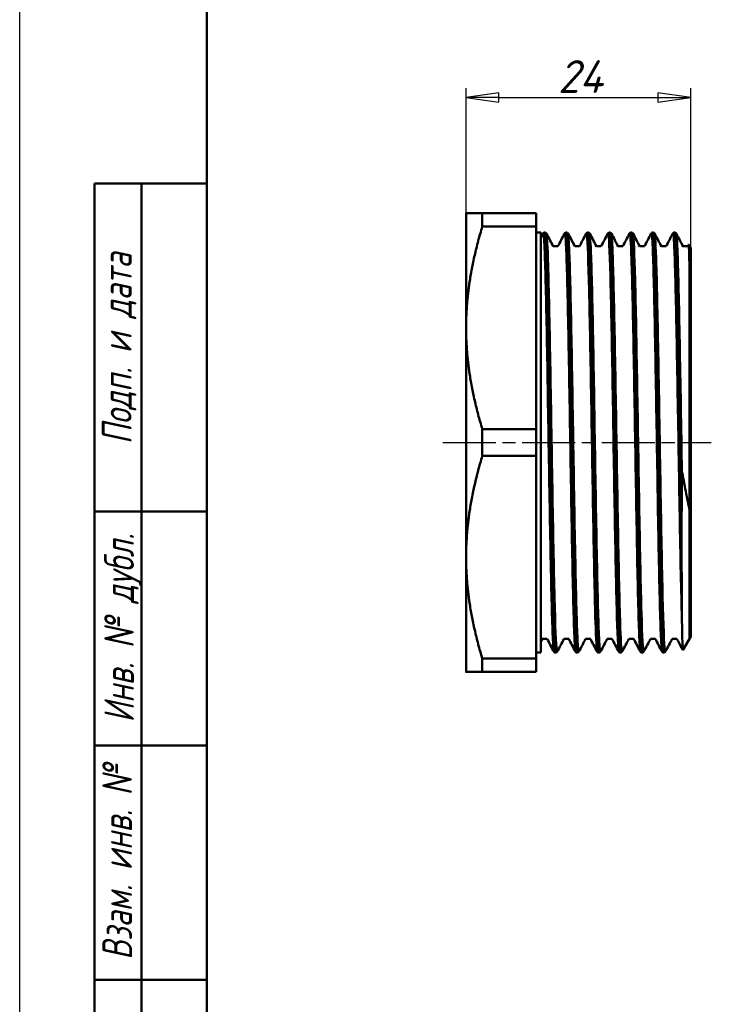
# Model space of a CAD drawing. Header units: millimetres. Extents: x -117 to 734, y -69 to 356.
# Tile 2 of 10: x 0 to 74, y 62 to 168. Entities that reach past the tile are written whole.
import ezdxf
from ezdxf.enums import TextEntityAlignment as Align

# ---------------------------------------------------------------- set-up
doc = ezdxf.new("R2010")
doc.units = ezdxf.units.MM
doc.linetypes.add('CHAIN', pattern=[0.7087, 0.4724, -0.0591, 0.1181, -0.0591])
for name, color, linetype, lineweight in [('Видимые тонкие (ГОСТ)', 7, 'Continuous', 35), ('Видимый контур (ГОСТ)', 7, 'Continuous', 50), ('Кромка (ГОСТ)', 7, 'Continuous', 50), ('Обозначение (ГОСТ)', 7, 'Continuous', 25), ('Осевая линия (ГОСТ)', 7, 'Continuous', 25), ('Размер (ГОСТ)', 7, 'Continuous', 25), ('Эскизная геометрия (ГОСТ)', 7, 'Continuous', 50)]:
    doc.layers.add(name, color=color, linetype=linetype, lineweight=lineweight)
doc.styles.get("Standard").update_dxf_attribs({"font": 'GOST Common Italic.ttf'})
doc.styles.add('Альтернативный текст (ГОСТ)', font='txt', dxfattribs={"width": 0.8})
doc.styles.add('Обычный текст (ГОСТ)', font='GOST Common Italic.ttf')
doc.dimstyles.new('Обычный (ГОСТ)', dxfattribs={"dimtxt": 3.5, "dimasz": 3.5, "dimexe": 1, "dimexo": 0, "dimgap": 0.5, "dimtad": 1, "dimrnd": 1e-08, "dimtxsty": 'Обычный текст (ГОСТ)', "dimblk": 'Filled-1', "dimcen": 0.09, "dimdle": 15, "dimclrd": 256, "dimclre": 256, "dimclrt": 256, "dimazin": 2, "dimtfac": 0.714286, "dimtdec": 3, "dimtmove": 0, "dimatfit": 3, "dimfxl": 1, "dimtolj": 1, "dimlwd": 25, "dimlwe": 25, "dimarcsym": 0})

# ---------------------------------------------------------------- blocks, each defined once
blk = doc.blocks.new('ГОСТ - Доп. графы 1')
at = {"layer": 'Эскизная геометрия (ГОСТ)'}
for p, q in [((-12, 0), (-12, 145)), ((-12, 145), (0, 145)), ((-7, 145), (-7, 0)), ((-12, 110), (-7, 110)), ((-7, 110), (0, 110)), ((-12, 85), (-7, 85)), ((-7, 85), (0, 85)), ((-12, 60), (-7, 60)), ((-7, 60), (0, 60))]:
    blk.add_line(p, q, dxfattribs=at)
at = {"layer": 'Обозначение (ГОСТ)', "char_height": 3.17, "attachment_point": 5, "rotation": 90, "style": 'Альтернативный текст (ГОСТ)'}
for s, insert, width in [('\\fGOST Common|b0|i1;\\H3.1700;Подп. и дата', (-9.37, 127.41), 34.7679), ('\\fGOST Common|b0|i1;\\H3.1700;Инв. № дубл.', (-8.95, 97.55), 24.8438), ('\\fGOST Common|b0|i1;\\H3.1700;Взам. инв. №', (-9.58, 72.53), 24.8669)]:
    blk.add_mtext(s, dxfattribs=dict(at, insert=insert, width=width))
at = {"layer": 'Обозначение (ГОСТ)', "lineweight": 30, "width": 0.8, "flags": 17}
for tag, p in [('Подп._и_дата_2', (-3.53, 127.51)), ('Инв._номер_дубликата', (-3.41, 97.47)), ('Взамен_инв._номера', (-3.46, 72.53)), ('Подп._и_дата_1', (-3.42, 42.35)), ('ИНВЕНТАРНЫЙ_НОМЕР', (-3.33, 12.68))]:
    blk.add_attdef(tag, text='', height=3.17, rotation=90, dxfattribs=at).set_placement(p, align=Align.MIDDLE_CENTER)
blk = doc.blocks.new('Рамки ГОСТ_ граница 297x210')
at = {"layer": 'Кромка (ГОСТ)', "lineweight": 25}
blk.add_line((0, 0), (0, 297), dxfattribs=at)
at = {"layer": 'Кромка (ГОСТ)'}
blk.add_line((20, 292), (20, 5), dxfattribs=at)
blk = doc.blocks.new('Filled-1')
at = {"color": 0}
for p, q in [((0, 0), (-1, 0.143)), ((-1, 0.143), (-1, -0.143)), ((-1, 0), (0, 0)), ((-1, -0.143), (0, 0))]:
    blk.add_line(p, q, dxfattribs=at)
at = {"color": 0, "flags": 128}
blk.add_lwpolyline([(-1, -0.143), (0, 0), (-1, 0.143), (-1, -0.143)], dxfattribs=at)
at = {"color": 0}
blk.add_solid([(-1, -0.143), (0, 0), (-1, 0.143), (-1, -0.143)], dxfattribs=at)
blk = doc.blocks.new('*D9')
at = {"layer": 'Defpoints', "color": 0, "linetype": 'Continuous', "transparency": 16777216}
for p in [(71.69, 159.19), (71.69, 143.08), (47.69, 134.61)]:
    blk.add_point(p, dxfattribs=at)
at = {"layer": 'Размер (ГОСТ)', "linetype": 'Continuous', "lineweight": 25, "transparency": 16777216}
for p, q in [((47.69, 134.61), (47.69, 160.19)), ((71.69, 143.08), (71.69, 160.19)), ((51.19, 159.19), (68.19, 159.19))]:
    blk.add_line(p, q, dxfattribs=at)
at = {"layer": 'Размер (ГОСТ)', "linetype": 'Continuous', "lineweight": 25, "transparency": 16777216, "xscale": 3.5, "yscale": 3.5, "zscale": 3.5, "rotation": 180}
blk.add_blockref('Filled-1', (47.69, 159.19), dxfattribs=at)
at = {"layer": 'Размер (ГОСТ)', "linetype": 'Continuous', "lineweight": 25, "transparency": 16777216, "xscale": 3.5, "yscale": 3.5, "zscale": 3.5}
blk.add_blockref('Filled-1', (71.69, 159.19), dxfattribs=at)
at = {"layer": 'Размер (ГОСТ)', "linetype": 'Continuous', "lineweight": 25, "transparency": 16777216, "insert": (57.5, 163.19), "char_height": 3.5, "attachment_point": 1, "style": 'Обычный текст (ГОСТ)'}
blk.add_mtext('\\A1;24', dxfattribs=at)

msp = doc.modelspace()

# ---------------------------------------------------------------- linework, layer by layer
at = {"layer": 'Видимые тонкие (ГОСТ)'}
for points, knots in [([(57.0388, 100.0714), (57.0062, 100.1328), (56.9736, 100.4533), (56.941, 101.0336), (56.8656, 102.3743), (56.7902, 105.0954), (56.7148, 108.7104), (56.6396, 112.3201), (56.5643, 116.804), (56.489, 121.3628), (56.4134, 125.9414), (56.3378, 130.5741), (56.2622, 134.4278), (56.1869, 138.2677), (56.1116, 141.3165), (56.0363, 143.0298), (55.9852, 144.1909), (55.9342, 144.7349), (55.8831, 144.6415)], [45.58476742, 45.58476742, 45.58476742, 45.58476742, 45.85083914, 45.85083914, 45.85083914, 46.46555742, 46.46555742, 46.46555742, 47.07936037, 47.07936037, 47.07936037, 47.69583823, 47.69583823, 47.69583823, 48.31009686, 48.31009686, 48.31009686, 48.72636008, 48.72636008, 48.72636008, 48.72636008]), ([(57.4493, 100.0678), (57.431, 100.0308), (57.4128, 100.0758), (57.3945, 100.2054), (57.3188, 100.742), (57.2432, 102.7263), (57.1675, 105.8007), (57.092, 108.8687), (57.0165, 113.0077), (56.941, 117.475), (56.8656, 121.9343), (56.7902, 126.6999), (56.7148, 130.9197), (56.6396, 135.1332), (56.5643, 138.7829), (56.489, 141.218), (56.4239, 143.3255), (56.3587, 144.5145), (56.2936, 144.646)], [39.23823422, 39.23823422, 39.23823422, 39.23823422, 39.38715101, 39.38715101, 39.38715101, 40.00426799, 40.00426799, 40.00426799, 40.62008974, 40.62008974, 40.62008974, 41.23480803, 41.23480803, 41.23480803, 41.84861098, 41.84861098, 41.84861098, 42.37982688, 42.37982688, 42.37982688, 42.37982688]), ([(59.3502, 100.0719), (59.302, 100.1679), (59.2537, 100.8311), (59.2055, 102.0376), (59.1298, 103.9309), (59.0541, 107.1501), (58.9784, 111.1149), (58.9027, 115.0753), (58.8271, 119.7606), (58.7515, 124.3279), (58.6759, 128.8905), (58.6004, 133.3136), (58.5248, 136.8032), (58.4493, 140.2894), (58.3739, 142.8273), (58.2984, 143.9622), (58.2638, 144.4827), (58.2292, 144.707), (58.1945, 144.6397)], [39.30158212, 39.30158212, 39.30158212, 39.30158212, 39.6950396, 39.6950396, 39.6950396, 40.31249232, 40.31249232, 40.31249232, 40.92925043, 40.92925043, 40.92925043, 41.54536255, 41.54536255, 41.54536255, 42.16087677, 42.16087677, 42.16087677, 42.44317477, 42.44317477, 42.44317477, 42.44317477]), ([(59.7607, 100.0712), (59.729, 100.0089), (59.6973, 100.1916), (59.6655, 100.6246), (59.5903, 101.6515), (59.515, 104.0814), (59.4398, 107.481), (59.3617, 111.0089), (59.2836, 115.5653), (59.2055, 120.2793), (59.1298, 124.8498), (59.0541, 129.5454), (58.9784, 133.5194), (58.9027, 137.4889), (58.8271, 140.7197), (58.7515, 142.6304), (58.7026, 143.8638), (58.6538, 144.5434), (58.605, 144.6409)], [32.95504892, 32.95504892, 32.95504892, 32.95504892, 33.21375415, 33.21375415, 33.21375415, 33.82744987, 33.82744987, 33.82744987, 34.46429021, 34.46429021, 34.46429021, 35.08174293, 35.08174293, 35.08174293, 35.69850104, 35.69850104, 35.69850104, 36.09664157, 36.09664157, 36.09664157, 36.09664157]), ([(61.6616, 100.0661), (61.5993, 100.1925), (61.537, 101.2822), (61.4747, 103.2241), (61.3992, 105.5768), (61.3237, 109.1693), (61.2482, 113.3574), (61.1728, 117.5435), (61.0973, 122.305), (61.0218, 126.7887), (60.9464, 131.2704), (60.871, 135.4536), (60.7956, 138.5894), (60.7202, 141.7238), (60.6448, 143.7971), (60.5694, 144.4384), (60.5482, 144.6183), (60.5271, 144.6853), (60.5059, 144.6425)], [33.01839681, 33.01839681, 33.01839681, 33.01839681, 33.52657557, 33.52657557, 33.52657557, 34.14223887, 34.14223887, 34.14223887, 34.75761505, 34.75761505, 34.75761505, 35.37271598, 35.37271598, 35.37271598, 35.98755348, 35.98755348, 35.98755348, 36.15998946, 36.15998946, 36.15998946, 36.15998946]), ([(62.0721, 100.0706), (62.0241, 99.9819), (61.976, 100.4563), (61.928, 101.4824), (61.8524, 103.0966), (61.7769, 106.0685), (61.7013, 109.8642), (61.6258, 113.6579), (61.5502, 118.2567), (61.4747, 122.835), (61.3992, 127.411), (61.3237, 131.9451), (61.2482, 135.6242), (61.1728, 139.3015), (61.0973, 142.1074), (61.0218, 143.539), (60.9867, 144.2057), (60.9515, 144.5729), (60.9164, 144.6397)], [26.67186361, 26.67186361, 26.67186361, 26.67186361, 27.06359052, 27.06359052, 27.06359052, 27.67986386, 27.67986386, 27.67986386, 28.29582618, 28.29582618, 28.29582618, 28.91148948, 28.91148948, 28.91148948, 29.52686566, 29.52686566, 29.52686566, 29.81345626, 29.81345626, 29.81345626, 29.81345626]), ([(63.973, 100.0635), (63.9718, 100.0658), (63.9706, 100.0685), (63.9694, 100.0715), (63.8941, 100.2614), (63.8188, 101.8925), (63.7436, 104.6741), (63.6683, 107.4553), (63.593, 111.3735), (63.5178, 115.7304), (63.4425, 120.0866), (63.3673, 124.861), (63.292, 129.2028), (63.2169, 133.5402), (63.1417, 137.4257), (63.0665, 140.1683), (62.9897, 142.9713), (62.9129, 144.5653), (62.8361, 144.6549), (62.8298, 144.6622), (62.8236, 144.6595), (62.8173, 144.6471)], [26.7352115, 26.7352115, 26.7352115, 26.7352115, 26.74514655, 26.74514655, 26.74514655, 27.35899087, 27.35899087, 27.35899087, 27.97273275, 27.97273275, 27.97273275, 28.58637507, 28.58637507, 28.58637507, 29.19938643, 29.19938643, 29.19938643, 29.82589451, 29.82589451, 29.82589451, 29.87680416, 29.87680416, 29.87680416, 29.87680416]), ([(64.3835, 100.0659), (64.3207, 99.9521), (64.258, 100.8163), (64.1952, 102.5736), (64.12, 104.6817), (64.0447, 108.0653), (63.9694, 112.1207), (63.8941, 116.1754), (63.8188, 120.8829), (63.7436, 125.4037), (63.6683, 129.9237), (63.593, 134.2361), (63.5178, 137.5721), (63.4425, 140.9076), (63.3673, 143.2514), (63.292, 144.186), (63.2706, 144.452), (63.2492, 144.6035), (63.2278, 144.6425)], [20.3886783, 20.3886783, 20.3886783, 20.3886783, 20.90044752, 20.90044752, 20.90044752, 21.51439716, 21.51439716, 21.51439716, 22.12824147, 22.12824147, 22.12824147, 22.74198335, 22.74198335, 22.74198335, 23.35562568, 23.35562568, 23.35562568, 23.53027096, 23.53027096, 23.53027096, 23.53027096]), ([(66.2844, 100.0678), (66.2662, 100.1008), (66.248, 100.2153), (66.2298, 100.4129), (66.1544, 101.2318), (66.079, 103.4742), (66.0036, 106.7386), (65.9282, 110.0023), (65.8528, 114.2724), (65.7774, 118.7849), (65.702, 123.2964), (65.6266, 128.0291), (65.5512, 132.1366), (65.4759, 136.2433), (65.4005, 139.7059), (65.3251, 141.9054), (65.2597, 143.8158), (65.1942, 144.7655), (65.1287, 144.6462)], [20.4520262, 20.4520262, 20.4520262, 20.4520262, 20.600431, 20.600431, 20.600431, 21.21545951, 21.21545951, 21.21545951, 21.83035643, 21.83035643, 21.83035643, 22.44512472, 22.44512472, 22.44512472, 23.0597673, 23.0597673, 23.0597673, 23.59361885, 23.59361885, 23.59361885, 23.59361885]), ([(66.6949, 100.0638), (66.6908, 100.0556), (66.6866, 100.0518), (66.6825, 100.0523), (66.607, 100.0617), (66.5316, 101.5211), (66.4561, 104.1691), (66.3807, 106.8166), (66.3053, 110.6397), (66.2298, 114.9539), (66.1544, 119.2672), (66.079, 124.0511), (66.0036, 128.4495), (65.9282, 132.847), (65.8528, 136.8386), (65.7774, 139.71), (65.702, 142.5809), (65.6266, 144.3188), (65.5512, 144.6128), (65.5472, 144.6285), (65.5432, 144.64), (65.5392, 144.6475)], [14.10549299, 14.10549299, 14.10549299, 14.10549299, 14.13921805, 14.13921805, 14.13921805, 14.75451857, 14.75451857, 14.75451857, 15.36968161, 15.36968161, 15.36968161, 15.98471012, 15.98471012, 15.98471012, 16.59960704, 16.59960704, 16.59960704, 17.21437533, 17.21437533, 17.21437533, 17.24708565, 17.24708565, 17.24708565, 17.24708565]), ([(68.5958, 100.0716), (68.5623, 100.1348), (68.5288, 100.4716), (68.4953, 101.0822), (68.4197, 102.459), (68.3441, 105.2212), (68.2685, 108.8722), (68.1929, 112.5222), (68.1173, 117.0433), (68.0417, 121.623), (67.9662, 126.2016), (67.8906, 130.8171), (67.815, 134.6406), (67.7395, 138.4631), (67.664, 141.4759), (67.5884, 143.1382), (67.539, 144.2259), (67.4896, 144.7319), (67.4401, 144.6411)], [14.16884089, 14.16884089, 14.16884089, 14.16884089, 14.44225694, 14.44225694, 14.44225694, 15.05876455, 15.05876455, 15.05876455, 15.67511079, 15.67511079, 15.67511079, 16.29129866, 16.29129866, 16.29129866, 16.90733117, 16.90733117, 16.90733117, 17.31043354, 17.31043354, 17.31043354, 17.31043354]), ([(69.0063, 100.0681), (68.9872, 100.0294), (68.9681, 100.0804), (68.949, 100.2235), (68.8734, 100.7908), (68.7978, 102.803), (68.7221, 105.8981), (68.6465, 108.9924), (68.5709, 113.1542), (68.4953, 117.635), (68.4197, 122.1145), (68.3441, 126.8917), (68.2685, 131.1074), (68.1929, 135.3221), (68.1173, 138.9559), (68.0417, 141.3557), (67.978, 143.3786), (67.9143, 144.5166), (67.8506, 144.6456)], [7.82230769, 7.82230769, 7.82230769, 7.82230769, 7.97799608, 7.97799608, 7.97799608, 8.59483553, 8.59483553, 8.59483553, 9.21150755, 9.21150755, 9.21150755, 9.82801516, 9.82801516, 9.82801516, 10.4443614, 10.4443614, 10.4443614, 10.96390034, 10.96390034, 10.96390034, 10.96390034]), ([(70.7809, 101.6029), (70.7023, 103.3485), (70.6237, 106.5568), (70.5451, 110.607), (70.4678, 114.5939), (70.3904, 119.3747), (70.313, 124.0515), (70.2369, 128.6552), (70.1607, 133.1354), (70.0846, 136.6752), (70.0088, 140.1961), (69.9331, 142.7701), (69.8573, 143.9326), (69.8221, 144.4739), (69.7868, 144.708), (69.7515, 144.6395)], [8.22907085, 8.22907085, 8.22907085, 8.22907085, 8.86998607, 8.86998607, 8.86998607, 9.50088699, 9.50088699, 9.50088699, 10.12193008, 10.12193008, 10.12193008, 10.73965244, 10.73965244, 10.73965244, 11.02724823, 11.02724823, 11.02724823, 11.02724823]), ([(70.7809, 119.1711), (70.7023, 123.8872), (70.6237, 128.8154), (70.5451, 133.0023), (70.4678, 137.1238), (70.3904, 140.5059), (70.313, 142.5132), (70.2627, 143.8196), (70.2123, 144.54), (70.162, 144.641)], [2.99832146, 2.99832146, 2.99832146, 2.99832146, 3.63923668, 3.63923668, 3.63923668, 4.27013759, 4.27013759, 4.27013759, 4.68071503, 4.68071503, 4.68071503, 4.68071503])]:
    msp.add_open_spline(points, degree=3, knots=knots, dxfattribs=at)
msp.add_open_spline([(71.6346, 135.3635), (71.6126, 136.3337), (71.5907, 137.2316), (71.5687, 138.0463)], degree=3, dxfattribs=at)
at = {"layer": 'Видимый контур (ГОСТ)'}
for p, q in [((47.6914, 146.8556), (47.6914, 134.6056)), ((49.4234, 145.4223), (49.4234, 146.8556)), ((49.4234, 146.8556), (55.1914, 146.8556)), ((55.1914, 146.8556), (55.1914, 145.4223)), ((49.4234, 145.4223), (55.1914, 145.4223)), ((55.1914, 123.789), (55.1914, 145.4223)), ((55.6914, 144.7756), (55.1914, 144.7756)), ((55.6914, 144.7756), (55.6914, 99.9356)), ((55.6914, 144.2797), (55.8831, 144.6479)), ((56.0787, 144.7756), (56.0981, 144.7756)), ((58.3901, 144.7756), (58.4095, 144.7756)), ((60.7015, 144.7756), (60.7209, 144.7756)), ((63.0129, 144.7756), (63.0323, 144.7756)), ((65.3243, 144.7756), (65.3437, 144.7756)), ((67.6357, 144.7756), (67.6551, 144.7756)), ((69.9471, 144.7756), (69.9665, 144.7756)), ((57.5043, 143.3106), (56.9901, 143.3106)), ((59.8157, 143.3106), (59.3015, 143.3106)), ((62.1271, 143.3106), (61.6129, 143.3106)), ((64.4385, 143.3106), (63.9243, 143.3106)), ((66.7499, 143.3106), (66.2357, 143.3106)), ((69.0613, 143.3106), (68.5471, 143.3106)), ((71.3727, 143.3106), (70.8585, 143.3106)), ((71.3665, 143.3106), (71.4547, 143.4801)), ((71.6914, 143.0821), (71.4612, 143.4807)), ((71.5594, 143.3106), (71.5594, 101.4006)), ((71.6914, 143.0821), (71.5594, 143.3106)), ((71.6914, 127.173), (71.6914, 143.0821)), ((71.6914, 142.8376), (71.6914, 143.0821)), ((47.6914, 134.6056), (47.6914, 110.1056)), ((71.6914, 127.173), (71.6914, 123.4938)), ((49.4234, 120.9223), (49.4234, 123.789)), ((49.4234, 123.789), (55.1914, 123.789)), ((55.1914, 123.789), (55.1914, 120.9223)), ((71.6914, 101.6292), (71.6914, 123.4938)), ((49.4234, 120.9223), (55.1914, 120.9223)), ((55.1914, 99.289), (55.1914, 120.9223)), ((71.6914, 101.6292), (71.6914, 117.423)), ((70.7136, 112.4003), (70.7136, 111.3542)), ((47.6914, 110.1056), (47.6914, 97.8556)), ((55.8344, 101.4006), (55.6914, 101.1261)), ((56.3424, 101.4006), (55.8282, 101.4006)), ((58.6538, 101.4006), (58.1396, 101.4006)), ((60.9652, 101.4006), (60.451, 101.4006)), ((63.2766, 101.4006), (62.7624, 101.4006)), ((65.588, 101.4006), (65.0738, 101.4006)), ((67.8994, 101.4006), (67.3852, 101.4006)), ((70.2108, 101.4006), (69.6966, 101.4006)), ((71.6914, 101.6292), (70.8535, 100.1779)), ((71.6914, 101.6292), (71.5594, 101.4006)), ((55.6914, 99.9356), (55.1914, 99.9356)), ((57.2344, 99.9356), (57.2538, 99.9356)), ((59.5458, 99.9356), (59.5652, 99.9356)), ((61.8572, 99.9356), (61.8766, 99.9356)), ((64.1686, 99.9356), (64.188, 99.9356)), ((66.48, 99.9356), (66.4994, 99.9356)), ((68.7914, 99.9356), (68.8108, 99.9356)), ((49.4234, 97.8556), (49.4234, 99.289)), ((49.4234, 99.289), (55.1914, 99.289)), ((55.1914, 99.289), (55.1914, 97.8556)), ((49.4234, 97.8556), (55.1914, 97.8556))]:
    msp.add_line(p, q, dxfattribs=at)
for points, weights in [([(47.6914, 146.8556), (47.6914, 146.8556), (49.4234, 146.8556)], [1, 1.03618555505, 1.01173739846]), ([(49.4234, 145.4223), (47.6914, 139.7019), (47.6914, 134.6056)], [1.01173739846, 1.03618555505, 1]), ([(47.6914, 134.6056), (47.6914, 129.5093), (49.4234, 123.789)], [1, 1.03618555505, 1.01173739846]), ([(49.4234, 120.9223), (47.6914, 115.2019), (47.6914, 110.1056)], [1.01173739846, 1.03618555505, 1]), ([(47.6914, 110.1056), (47.6914, 105.0093), (49.4234, 99.289)], [1, 1.03618555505, 1.01173739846]), ([(49.4234, 97.8556), (47.6914, 97.8556), (47.6914, 97.8556)], [1.01173739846, 1.03618555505, 1])]:
    msp.add_rational_spline(points, weights, degree=2, dxfattribs=at)
for points, knots in [([(55.8831, 144.6479), (55.892, 144.6648), (55.9037, 144.6859), (55.9442, 144.7252), (55.9628, 144.74), (56.0128, 144.7649), (56.0451, 144.7743), (56.0784, 144.7756)], [0, 0, 0, 0, 0.0358577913, 0.0358577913, 0.0545286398, 0.0545286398, 0.073869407, 0.073869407, 0.073869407, 0.073869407]), ([(56.0784, 144.7684), (56.1047, 144.7717), (56.1309, 144.6059), (56.1571, 144.2673), (56.233, 143.2889), (56.3088, 140.8741), (56.3846, 137.4593), (56.4602, 134.0523), (56.5359, 129.6663), (56.6115, 125.0907), (56.6871, 120.5165), (56.7628, 115.7744), (56.8384, 111.7175), (56.914, 107.6619), (56.9896, 104.3102), (57.0652, 102.2652), (57.1216, 100.7396), (57.178, 99.9466), (57.2344, 99.9404)], [-48.69533371, -48.69533371, -48.69533371, -48.69533371, -48.4813258, -48.4813258, -48.4813258, -47.86305333, -47.86305333, -47.86305333, -47.24618754, -47.24618754, -47.24618754, -46.62950312, -46.62950312, -46.62950312, -46.01299702, -46.01299702, -46.01299702, -45.55309348, -45.55309348, -45.55309348, -45.55309348]), ([(57.254, 99.9425), (57.2049, 99.9445), (57.1559, 100.5382), (57.1068, 101.702), (57.0314, 103.4892), (56.956, 106.6125), (56.8806, 110.5132), (56.8054, 114.4073), (56.7301, 119.058), (56.6549, 123.6366), (56.5798, 128.2087), (56.5046, 132.6877), (56.4295, 136.2774), (56.3541, 139.8802), (56.2786, 142.5702), (56.2032, 143.8661), (56.1682, 144.4683), (56.1331, 144.7682), (56.0981, 144.7675)], [39.26926059, 39.26926059, 39.26926059, 39.26926059, 39.66950942, 39.66950942, 39.66950942, 40.28421516, 40.28421516, 40.28421516, 40.89787076, 40.89787076, 40.89787076, 41.51066279, 41.51066279, 41.51066279, 42.12568268, 42.12568268, 42.12568268, 42.41150082, 42.41150082, 42.41150082, 42.41150082]), ([(56.0983, 144.7756), (56.1446, 144.7738), (56.1878, 144.756), (56.2428, 144.7182), (56.2591, 144.6996), (56.2813, 144.6702), (56.2881, 144.6584), (56.2936, 144.6479)], [0, 0, 0, 0, 0.0268541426, 0.0268541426, 0.0515580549, 0.0515580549, 0.0738326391, 0.0738326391, 0.0738326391, 0.0738326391]), ([(58.1945, 144.6479), (58.2034, 144.6648), (58.2151, 144.6859), (58.2556, 144.7252), (58.2742, 144.74), (58.3242, 144.7649), (58.3565, 144.7743), (58.3898, 144.7756)], [0, 0, 0, 0, 0.0358577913, 0.0358577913, 0.0545286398, 0.0545286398, 0.073869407, 0.073869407, 0.073869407, 0.073869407]), ([(58.3898, 144.7734), (58.4014, 144.7751), (58.413, 144.7431), (58.4246, 144.6767), (58.5001, 144.2452), (58.5755, 142.3634), (58.651, 139.3682), (58.7264, 136.3738), (58.8019, 132.2808), (58.8773, 127.822), (58.9527, 123.3643), (59.0281, 118.562), (59.1036, 114.2746), (59.179, 109.9882), (59.2544, 106.2365), (59.3298, 103.6907), (59.4018, 101.2597), (59.4738, 99.9391), (59.5458, 99.9359)], [-42.41214841, -42.41214841, -42.41214841, -42.41214841, -42.31753472, -42.31753472, -42.31753472, -41.70219187, -41.70219187, -41.70219187, -41.08700318, -41.08700318, -41.08700318, -40.47196564, -40.47196564, -40.47196564, -39.85707629, -39.85707629, -39.85707629, -39.26990817, -39.26990817, -39.26990817, -39.26990817]), ([(59.5654, 99.9386), (59.5041, 99.9428), (59.4427, 100.8848), (59.3814, 102.6756), (59.3045, 104.92), (59.2277, 108.4885), (59.1508, 112.7188), (59.0752, 116.8786), (58.9996, 121.6576), (58.924, 126.1966), (58.8485, 130.7306), (58.773, 135.0038), (58.6975, 138.2496), (58.622, 141.492), (58.5466, 143.694), (58.4712, 144.4612), (58.4506, 144.6703), (58.43, 144.7726), (58.4095, 144.7705)], [32.98607528, 32.98607528, 32.98607528, 32.98607528, 33.48628733, 33.48628733, 33.48628733, 34.11321137, 34.11321137, 34.11321137, 34.72968823, 34.72968823, 34.72968823, 35.34548398, 35.34548398, 35.34548398, 35.96064693, 35.96064693, 35.96064693, 36.12831552, 36.12831552, 36.12831552, 36.12831552]), ([(58.4097, 144.7756), (58.456, 144.7738), (58.4992, 144.756), (58.5542, 144.7182), (58.5705, 144.6996), (58.5927, 144.6702), (58.5995, 144.6584), (58.605, 144.6479)], [0, 0, 0, 0, 0.0268541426, 0.0268541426, 0.0515580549, 0.0515580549, 0.0738326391, 0.0738326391, 0.0738326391, 0.0738326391]), ([(60.5059, 144.6479), (60.5148, 144.6648), (60.5265, 144.6859), (60.567, 144.7252), (60.5856, 144.74), (60.6356, 144.7649), (60.6679, 144.7743), (60.7012, 144.7756)], [0, 0, 0, 0, 0.0358577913, 0.0358577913, 0.0545286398, 0.0545286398, 0.073869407, 0.073869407, 0.073869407, 0.073869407]), ([(60.7012, 144.7751), (60.7714, 144.7735), (60.8416, 143.5254), (60.9117, 141.2121), (60.987, 138.7307), (61.0623, 135.0351), (61.1375, 130.7844), (61.2128, 126.5346), (61.288, 121.7496), (61.3633, 117.2822), (61.4385, 112.8158), (61.5138, 108.6876), (61.589, 105.6333), (61.6642, 102.5796), (61.7394, 100.6134), (61.8147, 100.085), (61.8288, 99.9855), (61.843, 99.9371), (61.8572, 99.9387)], [-36.1289631, -36.1289631, -36.1289631, -36.1289631, -35.55675156, -35.55675156, -35.55675156, -34.9429414, -34.9429414, -34.9429414, -34.32925296, -34.32925296, -34.32925296, -33.71568331, -33.71568331, -33.71568331, -33.10222957, -33.10222957, -33.10222957, -32.98672286, -32.98672286, -32.98672286, -32.98672286]), ([(61.8768, 99.9359), (61.8733, 99.9356), (61.8697, 99.9385), (61.8661, 99.9447), (61.7907, 100.0756), (61.7152, 101.6635), (61.6397, 104.4242), (61.5643, 107.1834), (61.4889, 111.1011), (61.4135, 115.4761), (61.3381, 119.8489), (61.2627, 124.658), (61.1873, 129.0433), (61.1119, 133.4266), (61.0366, 137.366), (60.9612, 140.1577), (60.8859, 142.9481), (60.8106, 144.5787), (60.7353, 144.7584), (60.7305, 144.7699), (60.7257, 144.7755), (60.7209, 144.7752)], [26.70288997, 26.70288997, 26.70288997, 26.70288997, 26.73199084, 26.73199084, 26.73199084, 27.3473754, 27.3473754, 27.3473754, 27.96245302, 27.96245302, 27.96245302, 28.57723561, 28.57723561, 28.57723561, 29.19173503, 29.19173503, 29.19173503, 29.80596309, 29.80596309, 29.80596309, 29.84513021, 29.84513021, 29.84513021, 29.84513021]), ([(60.7211, 144.7756), (60.7674, 144.7738), (60.8106, 144.756), (60.8656, 144.7182), (60.8819, 144.6996), (60.9041, 144.6702), (60.9109, 144.6584), (60.9164, 144.6479)], [0, 0, 0, 0, 0.0268541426, 0.0268541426, 0.0515580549, 0.0515580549, 0.0738326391, 0.0738326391, 0.0738326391, 0.0738326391]), ([(62.8173, 144.6479), (62.8262, 144.6648), (62.8379, 144.6859), (62.8784, 144.7252), (62.897, 144.74), (62.947, 144.7649), (62.9793, 144.7743), (63.0126, 144.7756)], [0, 0, 0, 0, 0.0358577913, 0.0358577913, 0.0545286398, 0.0545286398, 0.073869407, 0.073869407, 0.073869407, 0.073869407]), ([(63.0126, 144.7696), (63.0644, 144.7669), (63.1161, 144.1046), (63.1679, 142.8147), (63.2465, 140.8555), (63.3251, 137.4546), (63.4037, 133.2702), (63.4798, 129.2166), (63.556, 124.4497), (63.6321, 119.8383), (63.7077, 115.2584), (63.7834, 110.8538), (63.859, 107.417), (63.9346, 103.9821), (64.0101, 101.5301), (64.0857, 100.5016), (64.1133, 100.1259), (64.1409, 99.9408), (64.1686, 99.9428)], [-29.84577779, -29.84577779, -29.84577779, -29.84577779, -29.42377899, -29.42377899, -29.42377899, -28.78278238, -28.78278238, -28.78278238, -28.16181692, -28.16181692, -28.16181692, -27.54508412, -27.54508412, -27.54508412, -26.92870658, -26.92870658, -26.92870658, -26.70353756, -26.70353756, -26.70353756, -26.70353756]), ([(64.1882, 99.9394), (64.1718, 99.937), (64.1555, 100.0011), (64.1391, 100.1335), (64.0639, 100.7409), (63.9887, 102.7811), (63.9135, 105.8913), (63.8384, 109.0009), (63.7632, 113.1656), (63.688, 117.6446), (63.6129, 122.1229), (63.5377, 126.8946), (63.4625, 131.1114), (63.3874, 135.3275), (63.3122, 138.9694), (63.2371, 141.3895), (63.1688, 143.5883), (63.1006, 144.7662), (63.0323, 144.7736)], [20.41970466, 20.41970466, 20.41970466, 20.41970466, 20.55330131, 20.55330131, 20.55330131, 21.16642473, 21.16642473, 21.16642473, 21.77944382, 21.77944382, 21.77944382, 22.39236145, 22.39236145, 22.39236145, 23.00518049, 23.00518049, 23.00518049, 23.5619449, 23.5619449, 23.5619449, 23.5619449]), ([(63.0325, 144.7756), (63.0788, 144.7738), (63.122, 144.756), (63.177, 144.7182), (63.1933, 144.6996), (63.2155, 144.6702), (63.2223, 144.6584), (63.2278, 144.6479)], [0, 0, 0, 0, 0.0268541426, 0.0268541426, 0.0515580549, 0.0515580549, 0.0738326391, 0.0738326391, 0.0738326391, 0.0738326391]), ([(65.1287, 144.6479), (65.1376, 144.6648), (65.1493, 144.6859), (65.1898, 144.7252), (65.2084, 144.74), (65.2584, 144.7649), (65.2907, 144.7743), (65.324, 144.7756)], [0, 0, 0, 0, 0.0358577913, 0.0358577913, 0.0545286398, 0.0545286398, 0.073869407, 0.073869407, 0.073869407, 0.073869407]), ([(65.324, 144.7674), (65.3639, 144.7683), (65.4038, 144.3797), (65.4437, 143.604), (65.519, 142.1395), (65.5944, 139.3018), (65.6697, 135.5977), (65.745, 131.8952), (65.8202, 127.3441), (65.8955, 122.7565), (65.9708, 118.1707), (66.046, 113.5696), (66.1213, 109.7734), (66.1965, 105.9787), (66.2718, 103.0059), (66.347, 101.3845), (66.3913, 100.4291), (66.4356, 99.9455), (66.48, 99.9433)], [-23.56259249, -23.56259249, -23.56259249, -23.56259249, -23.23722445, -23.23722445, -23.23722445, -22.6229964, -22.6229964, -22.6229964, -22.00902795, -22.00902795, -22.00902795, -21.39530742, -21.39530742, -21.39530742, -20.78182316, -20.78182316, -20.78182316, -20.42035225, -20.42035225, -20.42035225, -20.42035225]), ([(66.4996, 99.9438), (66.4654, 99.9415), (66.4312, 100.226), (66.3969, 100.7997), (66.3216, 102.0619), (66.2463, 104.7181), (66.1709, 108.2939), (66.0956, 111.869), (66.0203, 116.3465), (65.945, 120.9273), (65.8697, 125.507), (65.7944, 130.1686), (65.7191, 134.0802), (65.6438, 137.991), (65.5685, 141.1338), (65.4932, 142.9482), (65.4434, 144.1497), (65.3935, 144.7649), (65.3437, 144.7691)], [14.13651936, 14.13651936, 14.13651936, 14.13651936, 14.41569177, 14.41569177, 14.41569177, 15.03001799, 15.03001799, 15.03001799, 15.6442108, 15.6442108, 15.6442108, 16.25827314, 16.25827314, 16.25827314, 16.87220792, 16.87220792, 16.87220792, 17.27875959, 17.27875959, 17.27875959, 17.27875959]), ([(65.3439, 144.7756), (65.3902, 144.7738), (65.4334, 144.756), (65.4884, 144.7182), (65.5047, 144.6996), (65.5269, 144.6702), (65.5337, 144.6584), (65.5392, 144.6479)], [0, 0, 0, 0, 0.0268541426, 0.0268541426, 0.0515580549, 0.0515580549, 0.0738326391, 0.0738326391, 0.0738326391, 0.0738326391]), ([(67.4401, 144.6479), (67.449, 144.6648), (67.4607, 144.6859), (67.5012, 144.7252), (67.5198, 144.74), (67.5698, 144.7649), (67.6021, 144.7743), (67.6354, 144.7756)], [0, 0, 0, 0, 0.0358577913, 0.0358577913, 0.0545286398, 0.0545286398, 0.073869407, 0.073869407, 0.073869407, 0.073869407]), ([(67.6354, 144.7694), (67.6594, 144.7725), (67.6835, 144.6336), (67.7075, 144.3495), (67.7829, 143.4574), (67.8584, 141.1381), (67.9338, 137.8069), (68.0092, 134.4789), (68.0845, 130.1565), (68.1599, 125.6123), (68.2352, 121.072), (68.3105, 116.3315), (68.3858, 112.2365), (68.461, 108.1449), (68.5362, 104.7168), (68.6115, 102.563), (68.6714, 100.8465), (68.7314, 99.9456), (68.7914, 99.939)], [-17.27940718, -17.27940718, -17.27940718, -17.27940718, -17.0834755, -17.0834755, -17.0834755, -16.46831255, -16.46831255, -16.46831255, -15.85373462, -15.85373462, -15.85373462, -15.2396944, -15.2396944, -15.2396944, -14.62614501, -14.62614501, -14.62614501, -14.13716694, -14.13716694, -14.13716694, -14.13716694]), ([(68.811, 99.9422), (68.7606, 99.9446), (68.7102, 100.5719), (68.6598, 101.7979), (68.5843, 103.6343), (68.5088, 106.8054), (68.4332, 110.742), (68.3577, 114.6777), (68.2823, 119.36), (68.2068, 123.9494), (68.1313, 128.5376), (68.0558, 133.0113), (67.9803, 136.5687), (67.9049, 140.1252), (67.8294, 142.7492), (67.754, 143.9705), (67.721, 144.504), (67.688, 144.7688), (67.6551, 144.7676)], [7.85333405, 7.85333405, 7.85333405, 7.85333405, 8.26444137, 8.26444137, 8.26444137, 8.88026465, 8.88026465, 8.88026465, 9.49592477, 9.49592477, 9.49592477, 10.11142476, 10.11142476, 10.11142476, 10.72676761, 10.72676761, 10.72676761, 10.99557429, 10.99557429, 10.99557429, 10.99557429]), ([(67.6553, 144.7756), (67.7016, 144.7738), (67.7448, 144.756), (67.7998, 144.7182), (67.8161, 144.6996), (67.8383, 144.6702), (67.8451, 144.6584), (67.8506, 144.6479)], [0, 0, 0, 0, 0.0268541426, 0.0268541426, 0.0515580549, 0.0515580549, 0.0738326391, 0.0738326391, 0.0738326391, 0.0738326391]), ([(69.7515, 144.6479), (69.7604, 144.6648), (69.7721, 144.6859), (69.8126, 144.7252), (69.8312, 144.74), (69.8812, 144.7649), (69.9135, 144.7743), (69.9468, 144.7756)], [0, 0, 0, 0, 0.0358577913, 0.0358577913, 0.0545286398, 0.0545286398, 0.073869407, 0.073869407, 0.073869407, 0.073869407]), ([(69.9468, 144.774), (69.9564, 144.7753), (69.9659, 144.7537), (69.9755, 144.7087), (70.0509, 144.3539), (70.1263, 142.548), (70.2017, 139.6141), (70.2769, 136.6899), (70.3521, 132.659), (70.4272, 128.2383), (70.5025, 123.8143), (70.5777, 119.0204), (70.6529, 114.7105), (70.6731, 113.5519), (70.6934, 112.4281), (70.7136, 111.3542)], [-10.99622187, -10.99622187, -10.99622187, -10.99622187, -10.9182967, -10.9182967, -10.9182967, -10.3032768, -10.3032768, -10.3032768, -9.69027252, -9.69027252, -9.69027252, -9.07679923, -9.07679923, -9.07679923, -8.91188748, -8.91188748, -8.91188748, -8.91188748]), ([(70.7136, 112.4003), (70.6353, 116.6728), (70.5571, 121.6313), (70.4789, 126.3244), (70.4018, 130.9441), (70.3248, 135.283), (70.2478, 138.5328), (70.172, 141.7319), (70.0962, 143.8611), (70.0204, 144.5355), (70.0024, 144.6953), (69.9844, 144.7733), (69.9665, 144.7713)], [2.68149141, 2.68149141, 2.68149141, 2.68149141, 3.31954735, 3.31954735, 3.31954735, 3.94763368, 3.94763368, 3.94763368, 4.56590615, 4.56590615, 4.56590615, 4.71238898, 4.71238898, 4.71238898, 4.71238898]), ([(69.9667, 144.7756), (70.013, 144.7738), (70.0562, 144.756), (70.1112, 144.7182), (70.1275, 144.6996), (70.1497, 144.6702), (70.1565, 144.6584), (70.162, 144.6479)], [0, 0, 0, 0, 0.0268541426, 0.0268541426, 0.0515580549, 0.0515580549, 0.0738326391, 0.0738326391, 0.0738326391, 0.0738326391]), ([(71.6346, 135.3635), (71.6178, 136.7944), (71.6011, 138.0749), (71.5675, 140.2765), (71.5508, 141.1867), (71.5088, 142.9314), (71.4839, 143.4744), (71.4574, 143.4838), (71.4561, 143.4827), (71.4547, 143.4801)], [-9.55239689, -9.55239689, -9.55239689, -9.55239689, -9.00885117, -9.00885117, -8.46306158, -8.46306158, -7.63921755, -7.63921755, -7.59515277, -7.59515277, -7.59515277, -7.59515277]), ([(71.6269, 142.9998), (71.6263, 143.0014), (71.6256, 143.0031), (71.6244, 143.0056), (71.624, 143.0064), (71.6233, 143.0077), (71.6231, 143.0082), (71.6226, 143.0091), (71.6224, 143.0095), (71.6219, 143.0103), (71.6217, 143.0106), (71.6212, 143.0115), (71.6209, 143.0119), (71.6202, 143.013), (71.6198, 143.0135), (71.6167, 143.0174), (71.6143, 143.0184), (71.6075, 143.018), (71.6031, 143.0103), (71.5905, 142.9637), (71.5833, 142.8965), (71.5652, 142.5102), (71.5595, 141.9958), (71.5595, 140.9778)], [-1.20089934, -1.20089934, -1.20089934, -1.20089934, -1.1851247, -1.1851247, -1.17924425, -1.17924425, -1.17620937, -1.17620937, -1.17394318, -1.17394318, -1.17155389, -1.17155389, -1.16809532, -1.16809532, -1.16204357, -1.16204357, -1.10739518, -1.10739518, -0.96962222, -0.96962222, -0.6660168, -0.6660168, 0, 0, 0, 0]), ([(71.5595, 140.9778), (71.5595, 139.8382), (71.5663, 138.3017), (71.5889, 134.6262), (71.6042, 132.5219), (71.6269, 130.2419)], [-1.47962016, -1.47962016, -1.47962016, -1.47962016, -0.73424181, -0.73424181, 0, 0, 0, 0]), ([(71.6914, 127.173), (71.6892, 127.7724), (71.6866, 128.3663), (71.6726, 131.27), (71.6572, 133.4337), (71.6346, 135.3635)], [-0.917485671, -0.917485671, -0.917485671, -0.917485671, -0.732086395, -0.732086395, 0, 0, 0, 0]), ([(70.7136, 112.4003), (70.715, 115.7042), (70.7369, 118.4682), (70.7626, 119.0564), (70.7658, 119.1225), (70.7708, 119.1651), (70.7718, 119.1722), (70.7734, 119.1789), (70.7739, 119.1806), (70.7746, 119.1824), (70.7749, 119.183), (70.7754, 119.1837), (70.7756, 119.184), (70.776, 119.1842), (70.7762, 119.1843), (70.7767, 119.1842), (70.7769, 119.1841), (70.7775, 119.1834), (70.7778, 119.1828), (70.7791, 119.18), (70.78, 119.1761), (70.7809, 119.1711)], [-0.209552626, -0.209552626, -0.209552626, -0.209552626, -0.020813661, -0.020813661, -0.006593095, -0.006593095, -0.004073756, -0.004073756, -0.003254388, -0.003254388, -0.002877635, -0.002877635, -0.002638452, -0.002638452, -0.002415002, -0.002415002, -0.002137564, -0.002137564, -0.001672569, -0.001672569, 0, 0, 0, 0]), ([(70.7809, 119.1711), (70.9211, 118.3783), (71.0633, 117.6083), (71.3479, 116.1469), (71.49, 115.455), (71.6346, 114.796)], [-0.521027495, -0.521027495, -0.521027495, -0.521027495, -0.256531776, -0.256531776, 0, 0, 0, 0]), ([(71.6346, 114.796), (71.6352, 114.7932), (71.6359, 114.7904), (71.6371, 114.7878), (71.6375, 114.7871), (71.6381, 114.7865), (71.6384, 114.7863), (71.6389, 114.7862), (71.6391, 114.7863), (71.6396, 114.7866), (71.6398, 114.7868), (71.6403, 114.7875), (71.6406, 114.7881), (71.6413, 114.7897), (71.6417, 114.7909), (71.6446, 114.8016), (71.647, 114.8222), (71.6542, 114.9138), (71.6587, 115.0224), (71.6708, 115.4296), (71.6781, 115.888), (71.6867, 116.7539), (71.6892, 117.075), (71.6914, 117.423)], [-1.184018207, -1.184018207, -1.184018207, -1.184018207, -1.166846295, -1.166846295, -1.16041742, -1.16041742, -1.15710222, -1.15710222, -1.154629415, -1.154629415, -1.152024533, -1.152024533, -1.148257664, -1.148257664, -1.141662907, -1.141662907, -1.086576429, -1.086576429, -0.955545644, -0.955545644, -0.656679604, -0.656679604, -0.504238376, -0.504238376, -0.504238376, -0.504238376]), ([(70.7809, 101.6029), (70.7591, 102.4906), (70.7441, 103.7843), (70.7216, 107.0939), (70.7145, 109.1045), (70.7136, 111.3542)], [-1.53105621, -1.53105621, -1.53105621, -1.53105621, -0.77485493, -0.77485493, 0, 0, 0, 0]), ([(57.2341, 99.9356), (57.1878, 99.9375), (57.1446, 99.9553), (57.0897, 99.993), (57.0733, 100.0117), (57.0512, 100.041), (57.0443, 100.0529), (57.0388, 100.0634)], [0, 0, 0, 0, 0.0268541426, 0.0268541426, 0.0515580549, 0.0515580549, 0.0738326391, 0.0738326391, 0.0738326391, 0.0738326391]), ([(57.4493, 100.0634), (57.4405, 100.0465), (57.4288, 100.0254), (57.3882, 99.986), (57.3696, 99.9713), (57.3197, 99.9464), (57.2874, 99.937), (57.254, 99.9356)], [0, 0, 0, 0, 0.0358577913, 0.0358577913, 0.0545286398, 0.0545286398, 0.073869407, 0.073869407, 0.073869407, 0.073869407]), ([(59.5455, 99.9356), (59.4992, 99.9375), (59.456, 99.9553), (59.4011, 99.993), (59.3847, 100.0117), (59.3626, 100.041), (59.3557, 100.0529), (59.3502, 100.0634)], [0, 0, 0, 0, 0.0268541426, 0.0268541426, 0.0515580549, 0.0515580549, 0.0738326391, 0.0738326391, 0.0738326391, 0.0738326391]), ([(59.7607, 100.0634), (59.7519, 100.0465), (59.7402, 100.0254), (59.6996, 99.986), (59.681, 99.9713), (59.6311, 99.9464), (59.5988, 99.937), (59.5654, 99.9356)], [0, 0, 0, 0, 0.0358577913, 0.0358577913, 0.0545286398, 0.0545286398, 0.073869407, 0.073869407, 0.073869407, 0.073869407]), ([(61.8569, 99.9356), (61.8106, 99.9375), (61.7674, 99.9553), (61.7125, 99.993), (61.6961, 100.0117), (61.674, 100.041), (61.6671, 100.0529), (61.6616, 100.0634)], [0, 0, 0, 0, 0.0268541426, 0.0268541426, 0.0515580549, 0.0515580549, 0.0738326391, 0.0738326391, 0.0738326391, 0.0738326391]), ([(62.0721, 100.0634), (62.0633, 100.0465), (62.0516, 100.0254), (62.011, 99.986), (61.9924, 99.9713), (61.9425, 99.9464), (61.9102, 99.937), (61.8768, 99.9356)], [0, 0, 0, 0, 0.0358577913, 0.0358577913, 0.0545286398, 0.0545286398, 0.073869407, 0.073869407, 0.073869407, 0.073869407]), ([(64.1683, 99.9356), (64.122, 99.9375), (64.0788, 99.9553), (64.0239, 99.993), (64.0075, 100.0117), (63.9854, 100.041), (63.9785, 100.0529), (63.973, 100.0634)], [0, 0, 0, 0, 0.0268541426, 0.0268541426, 0.0515580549, 0.0515580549, 0.0738326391, 0.0738326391, 0.0738326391, 0.0738326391]), ([(64.3835, 100.0634), (64.3747, 100.0465), (64.363, 100.0254), (64.3224, 99.986), (64.3038, 99.9713), (64.2539, 99.9464), (64.2216, 99.937), (64.1882, 99.9356)], [0, 0, 0, 0, 0.0358577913, 0.0358577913, 0.0545286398, 0.0545286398, 0.073869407, 0.073869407, 0.073869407, 0.073869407]), ([(66.4797, 99.9356), (66.4334, 99.9375), (66.3902, 99.9553), (66.3353, 99.993), (66.3189, 100.0117), (66.2968, 100.041), (66.2899, 100.0529), (66.2844, 100.0634)], [0, 0, 0, 0, 0.0268541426, 0.0268541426, 0.0515580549, 0.0515580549, 0.0738326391, 0.0738326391, 0.0738326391, 0.0738326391]), ([(66.6949, 100.0634), (66.6861, 100.0465), (66.6744, 100.0254), (66.6338, 99.986), (66.6152, 99.9713), (66.5653, 99.9464), (66.533, 99.937), (66.4996, 99.9356)], [0, 0, 0, 0, 0.0358577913, 0.0358577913, 0.0545286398, 0.0545286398, 0.073869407, 0.073869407, 0.073869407, 0.073869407]), ([(68.7911, 99.9356), (68.7448, 99.9375), (68.7016, 99.9553), (68.6467, 99.993), (68.6303, 100.0117), (68.6082, 100.041), (68.6013, 100.0529), (68.5958, 100.0634)], [0, 0, 0, 0, 0.0268541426, 0.0268541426, 0.0515580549, 0.0515580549, 0.0738326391, 0.0738326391, 0.0738326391, 0.0738326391]), ([(69.0063, 100.0634), (68.9975, 100.0465), (68.9858, 100.0254), (68.9452, 99.986), (68.9266, 99.9713), (68.8767, 99.9464), (68.8444, 99.937), (68.811, 99.9356)], [0, 0, 0, 0, 0.0358577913, 0.0358577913, 0.0545286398, 0.0545286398, 0.073869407, 0.073869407, 0.073869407, 0.073869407])]:
    msp.add_open_spline(points, degree=3, knots=knots, dxfattribs=at)
for points in [[(56.2936, 144.6479), (56.5278, 144.1981), (56.7621, 143.7484), (56.9963, 143.2987)], [(57.4981, 143.3106), (57.7302, 143.7564), (57.9624, 144.2021), (58.1945, 144.6479)], [(58.605, 144.6479), (58.8392, 144.1981), (59.0735, 143.7484), (59.3077, 143.2987)], [(59.8095, 143.3106), (60.0416, 143.7564), (60.2738, 144.2021), (60.5059, 144.6479)], [(60.9164, 144.6479), (61.1506, 144.1981), (61.3849, 143.7484), (61.6191, 143.2987)], [(62.1209, 143.3106), (62.353, 143.7564), (62.5852, 144.2021), (62.8173, 144.6479)], [(63.2278, 144.6479), (63.462, 144.1981), (63.6963, 143.7484), (63.9305, 143.2987)], [(64.4323, 143.3106), (64.6644, 143.7564), (64.8966, 144.2021), (65.1287, 144.6479)], [(65.5392, 144.6479), (65.7734, 144.1981), (66.0077, 143.7484), (66.2419, 143.2987)], [(66.7437, 143.3106), (66.9758, 143.7564), (67.208, 144.2021), (67.4401, 144.6479)], [(67.8506, 144.6479), (68.0848, 144.1981), (68.3191, 143.7484), (68.5533, 143.2987)], [(69.0551, 143.3106), (69.2872, 143.7564), (69.5194, 144.2021), (69.7515, 144.6479)], [(70.162, 144.6479), (70.3962, 144.1981), (70.6305, 143.7484), (70.8647, 143.2987)], [(71.6914, 142.8376), (71.6698, 142.8927), (71.6484, 142.9468), (71.6269, 142.9998)], [(71.6269, 130.2419), (71.6484, 128.0854), (71.6698, 125.8047), (71.6914, 123.4938)], [(57.0388, 100.0634), (56.8046, 100.5131), (56.5704, 100.9628), (56.3362, 101.4125)], [(58.1458, 101.4006), (57.9136, 100.9549), (57.6815, 100.5092), (57.4493, 100.0634)], [(59.3502, 100.0634), (59.116, 100.5131), (58.8818, 100.9628), (58.6476, 101.4125)], [(60.4572, 101.4006), (60.225, 100.9549), (59.9929, 100.5092), (59.7607, 100.0634)], [(61.6616, 100.0634), (61.4274, 100.5131), (61.1932, 100.9628), (60.959, 101.4125)], [(62.7686, 101.4006), (62.5364, 100.9549), (62.3043, 100.5092), (62.0721, 100.0634)], [(63.973, 100.0634), (63.7388, 100.5131), (63.5046, 100.9628), (63.2704, 101.4125)], [(65.08, 101.4006), (64.8478, 100.9549), (64.6157, 100.5092), (64.3835, 100.0634)], [(66.2844, 100.0634), (66.0502, 100.5131), (65.816, 100.9628), (65.5818, 101.4125)], [(67.3914, 101.4006), (67.1592, 100.9549), (66.9271, 100.5092), (66.6949, 100.0634)], [(68.5958, 100.0634), (68.3616, 100.5131), (68.1274, 100.9628), (67.8932, 101.4125)], [(69.7028, 101.4006), (69.4706, 100.9549), (69.2385, 100.5092), (69.0063, 100.0634)], [(70.8473, 100.1785), (70.6331, 100.5898), (70.4188, 101.0012), (70.2046, 101.4125)], [(70.8535, 100.1779), (70.8291, 100.1358), (70.8051, 100.6197), (70.7809, 101.6029)]]:
    msp.add_open_spline(points, degree=3, dxfattribs=at)
at = {"layer": 'Осевая линия (ГОСТ)', "linetype": 'CHAIN', "ltscale": 11.993792}
msp.add_line((45.1914, 122.3556), (73.8866, 122.3556), dxfattribs=at)

# ---------------------------------------------------------------- block references
for name, p in [('Рамки ГОСТ_ граница 297x210', (0, 0)), ('ГОСТ - Доп. графы 1', (20, 5))]:
    msp.add_blockref(name, p)

# ---------------------------------------------------------------- dimensions: what is measured, and where the dimension line sits
at = {"layer": 'Размер (ГОСТ)', "linetype": 'Continuous', "lineweight": 25}
dim = msp.add_linear_dim(base=(71.6914, 159.1887), p1=(47.6914, 134.6056), p2=(71.6914, 143.0821), angle=180, dimstyle='Обычный (ГОСТ)', override={"dimgap": 0.5, "dimdec": 2, "dimtol": 0, "dimlim": 0, "dimtp": 0, "dimtm": 0, "dimtdec": 3, "dimtofl": 0, "dimatfit": 1}, dxfattribs=at)
dim.commit()
dim.dimension.update_dxf_attribs({"geometry": '*D9', "text_midpoint": (59.9414, 159.1887), "dimtype": 160})

doc.saveas('drawing.dxf')
